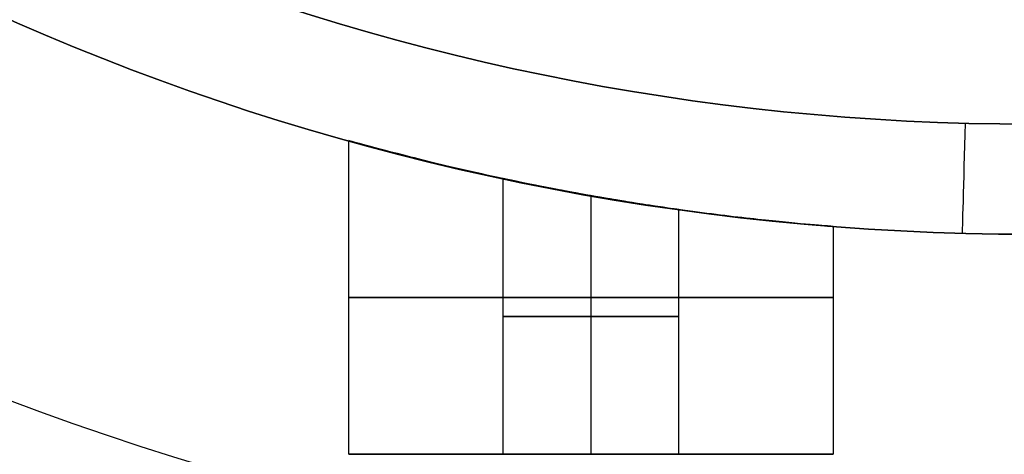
# Model space of a CAD drawing. Header units: centimetres. Extents: x -47.8 to 2.5, y -24.6 to 2.8.
# Tile 4 of 17: x -45.459 to -45.012, y -1.25 to -1.053. Entities that reach past the tile are written whole.
import ezdxf

# ---------------------------------------------------------------- set-up
doc = ezdxf.new("R2010")
doc.units = ezdxf.units.CM
doc.layers.add('Default', color=7, linetype='Continuous', true_color=0x000000)

# ---------------------------------------------------------------- blocks, each defined once
blk = doc.blocks.new('6995OT_AF1')
at = {"layer": 'Default'}
for p, q in [((0.9, 12.5, 127), (1.6, 12.5, 127)), ((0.9, 12.5, 132), (1.6, 12.5, 132)), ((0.9, 12.5, 137), (1.6, 12.5, 137)), ((0.9, 12.5, 142), (1.6, 12.5, 142)), ((0.9, 12.5, 147), (1.6, 12.5, 147)), ((0.9, 12.5, 152), (1.6, 12.5, 152)), ((0.9, 12.5, 157), (1.6, 12.5, 157)), ((0.9, 12.5, 162), (1.6, 12.5, 162)), ((0.9, 12.5, 167), (1.6, 12.5, 167)), ((0.9, 12.5, 172), (1.6, 12.5, 172)), ((2, 11.3247, 127.4), (2, 12.5, 127.4)), ((2, 11.3247, 126.6), (2, 12.5, 126.6)), ((2, 12.5, 128.1), (2, 12.5, 127.4)), ((2, 12.5, 126.6), (2, 12.5, 125.9)), ((2, 11.3247, 125.9), (2, 12.5, 125.9)), ((2, 11.3247, 128.1), (2, 12.5, 128.1)), ((2, 11.3247, 132.4), (2, 12.5, 132.4)), ((2, 11.3247, 131.6), (2, 12.5, 131.6)), ((2, 12.5, 133.1), (2, 12.5, 132.4)), ((2, 12.5, 131.6), (2, 12.5, 130.9)), ((2, 11.3247, 130.9), (2, 12.5, 130.9)), ((2, 11.3247, 133.1), (2, 12.5, 133.1)), ((2, 11.3247, 137.4), (2, 12.5, 137.4)), ((2, 11.3247, 136.6), (2, 12.5, 136.6)), ((2, 12.5, 138.1), (2, 12.5, 137.4)), ((2, 12.5, 136.6), (2, 12.5, 135.9)), ((2, 11.3247, 135.9), (2, 12.5, 135.9)), ((2, 11.3247, 138.1), (2, 12.5, 138.1)), ((2, 11.3247, 142.4), (2, 12.5, 142.4)), ((2, 11.3247, 141.6), (2, 12.5, 141.6)), ((2, 12.5, 143.1), (2, 12.5, 142.4)), ((2, 12.5, 141.6), (2, 12.5, 140.9)), ((2, 11.3247, 140.9), (2, 12.5, 140.9)), ((2, 11.3247, 143.1), (2, 12.5, 143.1)), ((2, 11.3247, 147.4), (2, 12.5, 147.4)), ((2, 11.3247, 146.6), (2, 12.5, 146.6)), ((2, 12.5, 148.1), (2, 12.5, 147.4)), ((2, 12.5, 146.6), (2, 12.5, 145.9)), ((2, 11.3247, 145.9), (2, 12.5, 145.9)), ((2, 11.3247, 148.1), (2, 12.5, 148.1)), ((2, 11.3247, 152.4), (2, 12.5, 152.4)), ((2, 11.3247, 151.6), (2, 12.5, 151.6)), ((2, 12.5, 153.1), (2, 12.5, 152.4)), ((2, 12.5, 151.6), (2, 12.5, 150.9)), ((2, 11.3247, 150.9), (2, 12.5, 150.9)), ((2, 11.3247, 153.1), (2, 12.5, 153.1)), ((2, 11.3247, 157.4), (2, 12.5, 157.4)), ((2, 11.3247, 156.6), (2, 12.5, 156.6)), ((2, 12.5, 158.1), (2, 12.5, 157.4)), ((2, 12.5, 156.6), (2, 12.5, 155.9)), ((2, 11.3247, 155.9), (2, 12.5, 155.9)), ((2, 11.3247, 158.1), (2, 12.5, 158.1)), ((2, 11.3247, 162.4), (2, 12.5, 162.4)), ((2, 11.3247, 161.6), (2, 12.5, 161.6)), ((2, 12.5, 163.1), (2, 12.5, 162.4)), ((2, 12.5, 161.6), (2, 12.5, 160.9)), ((2, 11.3247, 160.9), (2, 12.5, 160.9)), ((2, 11.3247, 163.1), (2, 12.5, 163.1)), ((2, 11.3247, 167.4), (2, 12.5, 167.4)), ((2, 11.3247, 166.6), (2, 12.5, 166.6)), ((2, 12.5, 168.1), (2, 12.5, 167.4)), ((2, 12.5, 166.6), (2, 12.5, 165.9)), ((2, 11.3247, 165.9), (2, 12.5, 165.9)), ((2, 11.3247, 168.1), (2, 12.5, 168.1)), ((2, 11.3247, 172.4), (2, 12.5, 172.4)), ((2, 11.3247, 171.6), (2, 12.5, 171.6)), ((2, 12.5, 173.1), (2, 12.5, 172.4)), ((2, 12.5, 171.6), (2, 12.5, 170.9)), ((2, 11.3247, 170.9), (2, 12.5, 170.9)), ((2, 11.3247, 173.1), (2, 12.5, 173.1)), ((2.4, 12.5, 127), (3.1, 12.5, 127)), ((2.4, 12.5, 132), (3.1, 12.5, 132)), ((2.4, 12.5, 137), (3.1, 12.5, 137)), ((2.4, 12.5, 142), (3.1, 12.5, 142)), ((2.4, 12.5, 147), (3.1, 12.5, 147)), ((2.4, 12.5, 152), (3.1, 12.5, 152)), ((2.4, 12.5, 157), (3.1, 12.5, 157)), ((2.4, 12.5, 162), (3.1, 12.5, 162)), ((2.4, 12.5, 167), (3.1, 12.5, 167)), ((2.4, 12.5, 172), (3.1, 12.5, 172))]:
    blk.add_line(p, q, dxfattribs=at)
at = {"layer": 'Default', "extrusion": (0, 1, 0)}
for centre, radius, start, end in [((-2, 127, 12.5), 1.1, 180, 0), ((-2, 127, 12.5), 1.1, 0, 180), ((-2, 132, 12.5), 1.1, 180, 0), ((-2, 132, 12.5), 1.1, 0, 180), ((-2, 137, 12.5), 1.1, 180, 0), ((-2, 137, 12.5), 1.1, 0, 180), ((-2, 142, 12.5), 1.1, 180, 0), ((-2, 142, 12.5), 1.1, 0, 180), ((-2, 147, 12.5), 1.1, 180, 0), ((-2, 147, 12.5), 1.1, 0, 180), ((-2, 152, 12.5), 1.1, 180, 0), ((-2, 152, 12.5), 1.1, 0, 180), ((-2, 157, 12.5), 1.1, 180, 0), ((-2, 157, 12.5), 1.1, 0, 180), ((-2, 162, 12.5), 1.1, 180, 0), ((-2, 162, 12.5), 1.1, 0, 180), ((-2, 167, 12.5), 1.1, 180, 0), ((-2, 167, 12.5), 1.1, 0, 180), ((-2, 172, 12.5), 1.1, 180, 0), ((-2, 172, 12.5), 1.1, 0, 180), ((-2, 127, 11.8734), 0.4, 0, 180), ((-2, 127, 11.8734), 0.4, 180, 0), ((-2, 132, 11.8734), 0.4, 0, 180), ((-2, 132, 11.8734), 0.4, 180, 0), ((-2, 137, 11.8734), 0.4, 0, 180), ((-2, 137, 11.8734), 0.4, 180, 0), ((-2, 142, 11.8734), 0.4, 0, 180), ((-2, 142, 11.8734), 0.4, 180, 0), ((-2, 147, 11.8734), 0.4, 0, 180), ((-2, 147, 11.8734), 0.4, 180, 0), ((-2, 152, 11.8734), 0.4, 0, 180), ((-2, 152, 11.8734), 0.4, 180, 0), ((-2, 157, 11.8734), 0.4, 0, 180), ((-2, 157, 11.8734), 0.4, 180, 0), ((-2, 162, 11.8734), 0.4, 0, 180), ((-2, 162, 11.8734), 0.4, 180, 0), ((-2, 167, 11.8734), 0.4, 0, 180), ((-2, 167, 11.8734), 0.4, 180, 0), ((-2, 172, 11.8734), 0.4, 0, 180), ((-2, 172, 11.8734), 0.4, 180, 0), ((-2, 127, 11.7871), 1.1, 180, 0), ((-2, 127, 11.7871), 1.1, 0, 180), ((-2, 132, 11.7871), 1.1, 180, 0), ((-2, 132, 11.7871), 1.1, 0, 180), ((-2, 137, 11.7871), 1.1, 180, 0), ((-2, 137, 11.7871), 1.1, 0, 180), ((-2, 142, 11.7871), 1.1, 180, 0), ((-2, 142, 11.7871), 1.1, 0, 180), ((-2, 147, 11.7871), 1.1, 180, 0), ((-2, 147, 11.7871), 1.1, 0, 180), ((-2, 152, 11.7871), 1.1, 180, 0), ((-2, 152, 11.7871), 1.1, 0, 180), ((-2, 157, 11.7871), 1.1, 180, 0), ((-2, 157, 11.7871), 1.1, 0, 180), ((-2, 162, 11.7871), 1.1, 180, 0), ((-2, 162, 11.7871), 1.1, 0, 180), ((-2, 167, 11.7871), 1.1, 180, 0), ((-2, 167, 11.7871), 1.1, 0, 180), ((-2, 172, 11.7871), 1.1, 180, 0), ((-2, 172, 11.7871), 1.1, 0, 180)]:
    blk.add_arc(centre, radius, start, end, dxfattribs=at)
at = {"layer": 'Default', "extrusion": (0, -1, 0)}
for centre, start, end in [((2, 127, -12.5), 0, 180), ((2, 127, -12.5), 180, 0), ((2, 132, -12.5), 0, 180), ((2, 132, -12.5), 180, 0), ((2, 137, -12.5), 0, 180), ((2, 137, -12.5), 180, 0), ((2, 142, -12.5), 0, 180), ((2, 142, -12.5), 180, 0), ((2, 147, -12.5), 0, 180), ((2, 147, -12.5), 180, 0), ((2, 152, -12.5), 0, 180), ((2, 152, -12.5), 180, 0), ((2, 157, -12.5), 0, 180), ((2, 157, -12.5), 180, 0), ((2, 162, -12.5), 0, 180), ((2, 162, -12.5), 180, 0), ((2, 167, -12.5), 0, 180), ((2, 167, -12.5), 180, 0), ((2, 172, -12.5), 0, 180), ((2, 172, -12.5), 180, 0)]:
    blk.add_arc(centre, 0.4, start, end, dxfattribs=at)
at = {"layer": 'Default', "extrusion": (0, 0, -1)}
blk.add_arc((0, 0, -186.5), 11.5, 0, 180, dxfattribs=at)
at = {"layer": 'Default'}
for centre, radius in [((0, 0), 11.5), ((0, 0, 93.25), 11.5), ((0, 0, 187), 11)]:
    blk.add_arc(centre, radius, 0, 180, dxfattribs=at)
at = {"layer": 'Default', "extrusion": (0.999632, -0.027136, 0)}
blk.add_arc((11, 186.5), 0.5, 0, 90, dxfattribs=at)
at = {"layer": 'Default'}
for points, degree in [([(0.9, 11.4647, 127), (0.9, 11.9824, 127), (0.9, 12.5, 127)], 2), ([(0.9, 11.4647, 132), (0.9, 11.9824, 132), (0.9, 12.5, 132)], 2), ([(0.9, 11.4647, 137), (0.9, 11.9824, 137), (0.9, 12.5, 137)], 2), ([(0.9, 11.4647, 142), (0.9, 11.9824, 142), (0.9, 12.5, 142)], 2), ([(0.9, 11.4647, 147), (0.9, 11.9824, 147), (0.9, 12.5, 147)], 2), ([(0.9, 11.4647, 152), (0.9, 11.9824, 152), (0.9, 12.5, 152)], 2), ([(0.9, 11.4647, 157), (0.9, 11.9824, 157), (0.9, 12.5, 157)], 2), ([(0.9, 11.4647, 162), (0.9, 11.9824, 162), (0.9, 12.5, 162)], 2), ([(0.9, 11.4647, 167), (0.9, 11.9824, 167), (0.9, 12.5, 167)], 2), ([(0.9, 11.4647, 172), (0.9, 11.9824, 172), (0.9, 12.5, 172)], 2), ([(1.6, 12.5, 127), (1.6, 11.9441, 127), (1.6, 11.3882, 127)], 2), ([(1.6, 12.5, 132), (1.6, 11.9441, 132), (1.6, 11.3882, 132)], 2), ([(1.6, 12.5, 137), (1.6, 11.9441, 137), (1.6, 11.3882, 137)], 2), ([(1.6, 12.5, 142), (1.6, 11.9441, 142), (1.6, 11.3882, 142)], 2), ([(1.6, 12.5, 147), (1.6, 11.9441, 147), (1.6, 11.3882, 147)], 2), ([(1.6, 12.5, 152), (1.6, 11.9441, 152), (1.6, 11.3882, 152)], 2), ([(1.6, 12.5, 157), (1.6, 11.9441, 157), (1.6, 11.3882, 157)], 2), ([(1.6, 12.5, 162), (1.6, 11.9441, 162), (1.6, 11.3882, 162)], 2), ([(1.6, 12.5, 167), (1.6, 11.9441, 167), (1.6, 11.3882, 167)], 2), ([(1.6, 12.5, 172), (1.6, 11.9441, 172), (1.6, 11.3882, 172)], 2), ([(2.4, 11.2468, 127), (2.4, 11.8734, 127), (2.4, 12.5, 127)], 2), ([(2.4, 11.2468, 132), (2.4, 11.8734, 132), (2.4, 12.5, 132)], 2), ([(2.4, 11.2468, 137), (2.4, 11.8734, 137), (2.4, 12.5, 137)], 2), ([(2.4, 11.2468, 142), (2.4, 11.8734, 142), (2.4, 12.5, 142)], 2), ([(2.4, 11.2468, 147), (2.4, 11.8734, 147), (2.4, 12.5, 147)], 2), ([(2.4, 11.2468, 152), (2.4, 11.8734, 152), (2.4, 12.5, 152)], 2), ([(2.4, 11.2468, 157), (2.4, 11.8734, 157), (2.4, 12.5, 157)], 2), ([(2.4, 11.2468, 162), (2.4, 11.8734, 162), (2.4, 12.5, 162)], 2), ([(2.4, 11.2468, 167), (2.4, 11.8734, 167), (2.4, 12.5, 167)], 2), ([(2.4, 11.2468, 172), (2.4, 11.8734, 172), (2.4, 12.5, 172)], 2), ([(3.1, 12.5, 127), (3.1, 11.7871, 127), (3.1, 11.0743, 127)], 2), ([(3.1, 12.5, 132), (3.1, 11.7871, 132), (3.1, 11.0743, 132)], 2), ([(3.1, 12.5, 137), (3.1, 11.7871, 137), (3.1, 11.0743, 137)], 2), ([(3.1, 12.5, 142), (3.1, 11.7871, 142), (3.1, 11.0743, 142)], 2), ([(3.1, 12.5, 147), (3.1, 11.7871, 147), (3.1, 11.0743, 147)], 2), ([(3.1, 12.5, 152), (3.1, 11.7871, 152), (3.1, 11.0743, 152)], 2), ([(3.1, 12.5, 157), (3.1, 11.7871, 157), (3.1, 11.0743, 157)], 2), ([(3.1, 12.5, 162), (3.1, 11.7871, 162), (3.1, 11.0743, 162)], 2), ([(3.1, 12.5, 167), (3.1, 11.7871, 167), (3.1, 11.0743, 167)], 2), ([(3.1, 12.5, 172), (3.1, 11.7871, 172), (3.1, 11.0743, 172)], 2), ([(0.9, 11.4647, 127), (0.9, 11.4647, 126.8677), (0.9441, 11.4614, 126.6198), (1.1427, 11.444, 126.2743), (1.4404, 11.4111, 126.0273), (1.8086, 11.3592, 125.8933), (2.2036, 11.2892, 125.8957), (2.5694, 11.2111, 126.0327), (2.8665, 11.138, 126.2856), (3.0575, 11.0863, 126.6272), (3.1, 11.0743, 126.8707), (3.1, 11.0743, 127)], 3), ([(3.1, 11.0743, 127), (3.1, 11.0743, 127.1307), (3.0569, 11.0865, 127.3762), (2.8619, 11.1392, 127.7199), (2.566, 11.2118, 127.9693), (2.1957, 11.2908, 128.1062), (1.8016, 11.3602, 128.105), (1.4366, 11.4116, 127.9707), (1.1372, 11.4445, 127.7191), (0.9437, 11.4614, 127.377), (0.9, 11.4647, 127.131), (0.9, 11.4647, 127)], 3), ([(0.9, 11.4647, 132), (0.9, 11.4647, 131.8677), (0.9441, 11.4614, 131.6198), (1.1427, 11.444, 131.2743), (1.4404, 11.4111, 131.0273), (1.8086, 11.3592, 130.8933), (2.2036, 11.2892, 130.8957), (2.5694, 11.2111, 131.0327), (2.8665, 11.138, 131.2856), (3.0575, 11.0863, 131.6272), (3.1, 11.0743, 131.8707), (3.1, 11.0743, 132)], 3), ([(3.1, 11.0743, 132), (3.1, 11.0743, 132.1307), (3.0569, 11.0865, 132.3762), (2.8619, 11.1392, 132.7199), (2.566, 11.2118, 132.9693), (2.1957, 11.2908, 133.1062), (1.8016, 11.3602, 133.105), (1.4366, 11.4116, 132.9707), (1.1372, 11.4445, 132.7191), (0.9437, 11.4614, 132.377), (0.9, 11.4647, 132.131), (0.9, 11.4647, 132)], 3), ([(0.9, 11.4647, 137), (0.9, 11.4647, 136.8677), (0.9441, 11.4614, 136.6198), (1.1427, 11.444, 136.2743), (1.4404, 11.4111, 136.0273), (1.8086, 11.3592, 135.8933), (2.2036, 11.2892, 135.8957), (2.5694, 11.2111, 136.0327), (2.8665, 11.138, 136.2856), (3.0575, 11.0863, 136.6272), (3.1, 11.0743, 136.8707), (3.1, 11.0743, 137)], 3), ([(3.1, 11.0743, 137), (3.1, 11.0743, 137.1307), (3.0569, 11.0865, 137.3762), (2.8619, 11.1392, 137.7199), (2.566, 11.2118, 137.9693), (2.1957, 11.2908, 138.1062), (1.8016, 11.3602, 138.105), (1.4366, 11.4116, 137.9707), (1.1372, 11.4445, 137.7191), (0.9437, 11.4614, 137.377), (0.9, 11.4647, 137.131), (0.9, 11.4647, 137)], 3), ([(0.9, 11.4647, 142), (0.9, 11.4647, 141.8677), (0.9441, 11.4614, 141.6198), (1.1427, 11.444, 141.2743), (1.4404, 11.4111, 141.0273), (1.8086, 11.3592, 140.8933), (2.2036, 11.2892, 140.8957), (2.5694, 11.2111, 141.0327), (2.8665, 11.138, 141.2856), (3.0575, 11.0863, 141.6272), (3.1, 11.0743, 141.8707), (3.1, 11.0743, 142)], 3), ([(3.1, 11.0743, 142), (3.1, 11.0743, 142.1307), (3.0569, 11.0865, 142.3762), (2.8619, 11.1392, 142.7199), (2.566, 11.2118, 142.9693), (2.1957, 11.2908, 143.1062), (1.8016, 11.3602, 143.105), (1.4366, 11.4116, 142.9707), (1.1372, 11.4445, 142.7191), (0.9437, 11.4614, 142.377), (0.9, 11.4647, 142.131), (0.9, 11.4647, 142)], 3), ([(0.9, 11.4647, 147), (0.9, 11.4647, 146.8677), (0.9441, 11.4614, 146.6198), (1.1427, 11.444, 146.2743), (1.4404, 11.4111, 146.0273), (1.8086, 11.3592, 145.8933), (2.2036, 11.2892, 145.8957), (2.5694, 11.2111, 146.0327), (2.8665, 11.138, 146.2856), (3.0575, 11.0863, 146.6272), (3.1, 11.0743, 146.8707), (3.1, 11.0743, 147)], 3), ([(3.1, 11.0743, 147), (3.1, 11.0743, 147.1307), (3.0569, 11.0865, 147.3762), (2.8619, 11.1392, 147.7199), (2.566, 11.2118, 147.9693), (2.1957, 11.2908, 148.1062), (1.8016, 11.3602, 148.105), (1.4366, 11.4116, 147.9707), (1.1372, 11.4445, 147.7191), (0.9437, 11.4614, 147.377), (0.9, 11.4647, 147.131), (0.9, 11.4647, 147)], 3), ([(0.9, 11.4647, 152), (0.9, 11.4647, 151.8677), (0.9441, 11.4614, 151.6198), (1.1427, 11.444, 151.2743), (1.4404, 11.4111, 151.0273), (1.8086, 11.3592, 150.8933), (2.2036, 11.2892, 150.8957), (2.5694, 11.2111, 151.0327), (2.8665, 11.138, 151.2856), (3.0575, 11.0863, 151.6272), (3.1, 11.0743, 151.8707), (3.1, 11.0743, 152)], 3), ([(3.1, 11.0743, 152), (3.1, 11.0743, 152.1307), (3.0569, 11.0865, 152.3762), (2.8619, 11.1392, 152.7199), (2.566, 11.2118, 152.9693), (2.1957, 11.2908, 153.1062), (1.8016, 11.3602, 153.105), (1.4366, 11.4116, 152.9707), (1.1372, 11.4445, 152.7191), (0.9437, 11.4614, 152.377), (0.9, 11.4647, 152.131), (0.9, 11.4647, 152)], 3), ([(0.9, 11.4647, 157), (0.9, 11.4647, 156.8677), (0.9441, 11.4614, 156.6198), (1.1427, 11.444, 156.2743), (1.4404, 11.4111, 156.0273), (1.8086, 11.3592, 155.8933), (2.2036, 11.2892, 155.8957), (2.5694, 11.2111, 156.0327), (2.8665, 11.138, 156.2856), (3.0575, 11.0863, 156.6272), (3.1, 11.0743, 156.8707), (3.1, 11.0743, 157)], 3), ([(3.1, 11.0743, 157), (3.1, 11.0743, 157.1307), (3.0569, 11.0865, 157.3762), (2.8619, 11.1392, 157.7199), (2.566, 11.2118, 157.9693), (2.1957, 11.2908, 158.1062), (1.8016, 11.3602, 158.105), (1.4366, 11.4116, 157.9707), (1.1372, 11.4445, 157.7191), (0.9437, 11.4614, 157.377), (0.9, 11.4647, 157.131), (0.9, 11.4647, 157)], 3), ([(0.9, 11.4647, 162), (0.9, 11.4647, 161.8677), (0.9441, 11.4614, 161.6198), (1.1427, 11.444, 161.2743), (1.4404, 11.4111, 161.0273), (1.8086, 11.3592, 160.8933), (2.2036, 11.2892, 160.8957), (2.5694, 11.2111, 161.0327), (2.8665, 11.138, 161.2856), (3.0575, 11.0863, 161.6272), (3.1, 11.0743, 161.8707), (3.1, 11.0743, 162)], 3), ([(3.1, 11.0743, 162), (3.1, 11.0743, 162.1307), (3.0569, 11.0865, 162.3762), (2.8619, 11.1392, 162.7199), (2.566, 11.2118, 162.9693), (2.1957, 11.2908, 163.1062), (1.8016, 11.3602, 163.105), (1.4366, 11.4116, 162.9707), (1.1372, 11.4445, 162.7191), (0.9437, 11.4614, 162.377), (0.9, 11.4647, 162.131), (0.9, 11.4647, 162)], 3), ([(0.9, 11.4647, 167), (0.9, 11.4647, 166.8677), (0.9441, 11.4614, 166.6198), (1.1427, 11.444, 166.2743), (1.4404, 11.4111, 166.0273), (1.8086, 11.3592, 165.8933), (2.2036, 11.2892, 165.8957), (2.5694, 11.2111, 166.0327), (2.8665, 11.138, 166.2856), (3.0575, 11.0863, 166.6272), (3.1, 11.0743, 166.8707), (3.1, 11.0743, 167)], 3), ([(3.1, 11.0743, 167), (3.1, 11.0743, 167.1307), (3.0569, 11.0865, 167.3762), (2.8619, 11.1392, 167.7199), (2.566, 11.2118, 167.9693), (2.1957, 11.2908, 168.1062), (1.8016, 11.3602, 168.105), (1.4366, 11.4116, 167.9707), (1.1372, 11.4445, 167.7191), (0.9437, 11.4614, 167.377), (0.9, 11.4647, 167.131), (0.9, 11.4647, 167)], 3), ([(0.9, 11.4647, 172), (0.9, 11.4647, 171.8677), (0.9441, 11.4614, 171.6198), (1.1427, 11.444, 171.2743), (1.4404, 11.4111, 171.0273), (1.8086, 11.3592, 170.8933), (2.2036, 11.2892, 170.8957), (2.5694, 11.2111, 171.0327), (2.8665, 11.138, 171.2856), (3.0575, 11.0863, 171.6272), (3.1, 11.0743, 171.8707), (3.1, 11.0743, 172)], 3), ([(3.1, 11.0743, 172), (3.1, 11.0743, 172.1307), (3.0569, 11.0865, 172.3762), (2.8619, 11.1392, 172.7199), (2.566, 11.2118, 172.9693), (2.1957, 11.2908, 173.1062), (1.8016, 11.3602, 173.105), (1.4366, 11.4116, 172.9707), (1.1372, 11.4445, 172.7191), (0.9437, 11.4614, 172.377), (0.9, 11.4647, 172.131), (0.9, 11.4647, 172)], 3), ([(1.6, 11.3882, 127), (1.6, 11.3882, 127.0629), (1.6266, 11.3845, 127.1763), (1.7421, 11.3676, 127.3244), (1.9102, 11.3407, 127.4038), (2.0937, 11.3083, 127.4027), (2.2593, 11.2762, 127.3228), (2.3734, 11.2525, 127.1761), (2.4, 11.2468, 127.0629), (2.4, 11.2468, 127)], 3), ([(2.4, 11.2468, 127), (2.4, 11.2468, 126.9372), (2.3736, 11.2525, 126.8241), (2.2586, 11.2763, 126.6762), (2.0908, 11.3088, 126.5964), (1.9073, 11.3412, 126.597), (1.7414, 11.3677, 126.6766), (1.6268, 11.3844, 126.8233), (1.6, 11.3882, 126.9369), (1.6, 11.3882, 127)], 3), ([(1.6, 11.3882, 132), (1.6, 11.3882, 132.0629), (1.6266, 11.3845, 132.1763), (1.7421, 11.3676, 132.3244), (1.9102, 11.3407, 132.4038), (2.0937, 11.3083, 132.4027), (2.2593, 11.2762, 132.3228), (2.3734, 11.2525, 132.1761), (2.4, 11.2468, 132.0629), (2.4, 11.2468, 132)], 3), ([(2.4, 11.2468, 132), (2.4, 11.2468, 131.9372), (2.3736, 11.2525, 131.8241), (2.2586, 11.2763, 131.6762), (2.0908, 11.3088, 131.5964), (1.9073, 11.3412, 131.597), (1.7414, 11.3677, 131.6766), (1.6268, 11.3844, 131.8233), (1.6, 11.3882, 131.9369), (1.6, 11.3882, 132)], 3), ([(1.6, 11.3882, 137), (1.6, 11.3882, 137.0629), (1.6266, 11.3845, 137.1763), (1.7421, 11.3676, 137.3244), (1.9102, 11.3407, 137.4038), (2.0937, 11.3083, 137.4027), (2.2593, 11.2762, 137.3228), (2.3734, 11.2525, 137.1761), (2.4, 11.2468, 137.0629), (2.4, 11.2468, 137)], 3), ([(2.4, 11.2468, 137), (2.4, 11.2468, 136.9372), (2.3736, 11.2525, 136.8241), (2.2586, 11.2763, 136.6762), (2.0908, 11.3088, 136.5964), (1.9073, 11.3412, 136.597), (1.7414, 11.3677, 136.6766), (1.6268, 11.3844, 136.8233), (1.6, 11.3882, 136.9369), (1.6, 11.3882, 137)], 3), ([(1.6, 11.3882, 142), (1.6, 11.3882, 142.0629), (1.6266, 11.3845, 142.1763), (1.7421, 11.3676, 142.3244), (1.9102, 11.3407, 142.4038), (2.0937, 11.3083, 142.4027), (2.2593, 11.2762, 142.3228), (2.3734, 11.2525, 142.1761), (2.4, 11.2468, 142.0629), (2.4, 11.2468, 142)], 3), ([(2.4, 11.2468, 142), (2.4, 11.2468, 141.9372), (2.3736, 11.2525, 141.8241), (2.2586, 11.2763, 141.6762), (2.0908, 11.3088, 141.5964), (1.9073, 11.3412, 141.597), (1.7414, 11.3677, 141.6766), (1.6268, 11.3844, 141.8233), (1.6, 11.3882, 141.9369), (1.6, 11.3882, 142)], 3), ([(1.6, 11.3882, 147), (1.6, 11.3882, 147.0629), (1.6266, 11.3845, 147.1763), (1.7421, 11.3676, 147.3244), (1.9102, 11.3407, 147.4038), (2.0937, 11.3083, 147.4027), (2.2593, 11.2762, 147.3228), (2.3734, 11.2525, 147.1761), (2.4, 11.2468, 147.0629), (2.4, 11.2468, 147)], 3), ([(2.4, 11.2468, 147), (2.4, 11.2468, 146.9372), (2.3736, 11.2525, 146.8241), (2.2586, 11.2763, 146.6762), (2.0908, 11.3088, 146.5964), (1.9073, 11.3412, 146.597), (1.7414, 11.3677, 146.6766), (1.6268, 11.3844, 146.8233), (1.6, 11.3882, 146.9369), (1.6, 11.3882, 147)], 3), ([(1.6, 11.3882, 152), (1.6, 11.3882, 152.0629), (1.6266, 11.3845, 152.1763), (1.7421, 11.3676, 152.3244), (1.9102, 11.3407, 152.4038), (2.0937, 11.3083, 152.4027), (2.2593, 11.2762, 152.3228), (2.3734, 11.2525, 152.1761), (2.4, 11.2468, 152.0629), (2.4, 11.2468, 152)], 3), ([(2.4, 11.2468, 152), (2.4, 11.2468, 151.9372), (2.3736, 11.2525, 151.8241), (2.2586, 11.2763, 151.6762), (2.0908, 11.3088, 151.5964), (1.9073, 11.3412, 151.597), (1.7414, 11.3677, 151.6766), (1.6268, 11.3844, 151.8233), (1.6, 11.3882, 151.9369), (1.6, 11.3882, 152)], 3), ([(1.6, 11.3882, 157), (1.6, 11.3882, 157.0629), (1.6266, 11.3845, 157.1763), (1.7421, 11.3676, 157.3244), (1.9102, 11.3407, 157.4038), (2.0937, 11.3083, 157.4027), (2.2593, 11.2762, 157.3228), (2.3734, 11.2525, 157.1761), (2.4, 11.2468, 157.0629), (2.4, 11.2468, 157)], 3), ([(2.4, 11.2468, 157), (2.4, 11.2468, 156.9372), (2.3736, 11.2525, 156.8241), (2.2586, 11.2763, 156.6762), (2.0908, 11.3088, 156.5964), (1.9073, 11.3412, 156.597), (1.7414, 11.3677, 156.6766), (1.6268, 11.3844, 156.8233), (1.6, 11.3882, 156.9369), (1.6, 11.3882, 157)], 3), ([(1.6, 11.3882, 162), (1.6, 11.3882, 162.0629), (1.6266, 11.3845, 162.1763), (1.7421, 11.3676, 162.3244), (1.9102, 11.3407, 162.4038), (2.0937, 11.3083, 162.4027), (2.2593, 11.2762, 162.3228), (2.3734, 11.2525, 162.1761), (2.4, 11.2468, 162.0629), (2.4, 11.2468, 162)], 3), ([(2.4, 11.2468, 162), (2.4, 11.2468, 161.9372), (2.3736, 11.2525, 161.8241), (2.2586, 11.2763, 161.6762), (2.0908, 11.3088, 161.5964), (1.9073, 11.3412, 161.597), (1.7414, 11.3677, 161.6766), (1.6268, 11.3844, 161.8233), (1.6, 11.3882, 161.9369), (1.6, 11.3882, 162)], 3), ([(1.6, 11.3882, 167), (1.6, 11.3882, 167.0629), (1.6266, 11.3845, 167.1763), (1.7421, 11.3676, 167.3244), (1.9102, 11.3407, 167.4038), (2.0937, 11.3083, 167.4027), (2.2593, 11.2762, 167.3228), (2.3734, 11.2525, 167.1761), (2.4, 11.2468, 167.0629), (2.4, 11.2468, 167)], 3), ([(2.4, 11.2468, 167), (2.4, 11.2468, 166.9372), (2.3736, 11.2525, 166.8241), (2.2586, 11.2763, 166.6762), (2.0908, 11.3088, 166.5964), (1.9073, 11.3412, 166.597), (1.7414, 11.3677, 166.6766), (1.6268, 11.3844, 166.8233), (1.6, 11.3882, 166.9369), (1.6, 11.3882, 167)], 3), ([(1.6, 11.3882, 172), (1.6, 11.3882, 172.0629), (1.6266, 11.3845, 172.1763), (1.7421, 11.3676, 172.3244), (1.9102, 11.3407, 172.4038), (2.0937, 11.3083, 172.4027), (2.2593, 11.2762, 172.3228), (2.3734, 11.2525, 172.1761), (2.4, 11.2468, 172.0629), (2.4, 11.2468, 172)], 3), ([(2.4, 11.2468, 172), (2.4, 11.2468, 171.9372), (2.3736, 11.2525, 171.8241), (2.2586, 11.2763, 171.6762), (2.0908, 11.3088, 171.5964), (1.9073, 11.3412, 171.597), (1.7414, 11.3677, 171.6766), (1.6268, 11.3844, 171.8233), (1.6, 11.3882, 171.9369), (1.6, 11.3882, 172)], 3), ([(2.0012, 11.3245, 126.6001), (2.0012, 11.3245, 127), (2.0012, 11.3245, 127.3999)], 2), ([(2.0012, 11.3245, 131.6001), (2.0012, 11.3245, 132), (2.0012, 11.3245, 132.3999)], 2), ([(2.0012, 11.3245, 136.6001), (2.0012, 11.3245, 137), (2.0012, 11.3245, 137.3999)], 2), ([(2.0012, 11.3245, 141.6001), (2.0012, 11.3245, 142), (2.0012, 11.3245, 142.3999)], 2), ([(2.0012, 11.3245, 146.6001), (2.0012, 11.3245, 147), (2.0012, 11.3245, 147.3999)], 2), ([(2.0012, 11.3245, 151.6001), (2.0012, 11.3245, 152), (2.0012, 11.3245, 152.3999)], 2), ([(2.0012, 11.3245, 156.6001), (2.0012, 11.3245, 157), (2.0012, 11.3245, 157.3999)], 2), ([(2.0012, 11.3245, 161.6001), (2.0012, 11.3245, 162), (2.0012, 11.3245, 162.3999)], 2), ([(2.0012, 11.3245, 166.6001), (2.0012, 11.3245, 167), (2.0012, 11.3245, 167.3999)], 2), ([(2.0012, 11.3245, 171.6001), (2.0012, 11.3245, 172), (2.0012, 11.3245, 172.3999)], 2)]:
    blk.add_open_spline(points, degree=degree, dxfattribs=at)
for points in [[(2.4, 11.2468, 127.0001), (2.0025, 11.3316, 127.0001), (1.6, 11.3882, 127.0001)], [(2.4, 11.2468, 132.0001), (2.0025, 11.3316, 132.0001), (1.6, 11.3882, 132.0001)], [(2.4, 11.2468, 137.0001), (2.0025, 11.3316, 137.0001), (1.6, 11.3882, 137.0001)], [(2.4, 11.2468, 142.0001), (2.0025, 11.3316, 142.0001), (1.6, 11.3882, 142.0001)], [(2.4, 11.2468, 147.0001), (2.0025, 11.3316, 147.0001), (1.6, 11.3882, 147.0001)], [(2.4, 11.2468, 152.0001), (2.0025, 11.3316, 152.0001), (1.6, 11.3882, 152.0001)], [(2.4, 11.2468, 157.0001), (2.0025, 11.3316, 157.0001), (1.6, 11.3882, 157.0001)], [(2.4, 11.2468, 162.0001), (2.0025, 11.3316, 162.0001), (1.6, 11.3882, 162.0001)], [(2.4, 11.2468, 167.0001), (2.0025, 11.3316, 167.0001), (1.6, 11.3882, 167.0001)], [(2.4, 11.2468, 172.0001), (2.0025, 11.3316, 172.0001), (1.6, 11.3882, 172.0001)]]:
    blk.add_rational_spline(points, [0.999468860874, 0.998845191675, 0.999468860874], degree=2, dxfattribs=at)
blk = doc.blocks.new('4565_SUPPORTO_DOCCIA_01_AF9')
at = {"layer": 'Default', "extrusion": (0, 1, 0)}
for centre, radius in [((0, 0, 2.5), 15.5), ((0, 0, 1.25), 15.5), ((0, 0), 15.5), ((0, 0, -3.25), 11), ((0, 0, -4.5), 13.1), ((0, 0, -9), 13.1)]:
    blk.add_arc(centre, radius, 0, 180, dxfattribs=at)
at = {"layer": 'Default', "extrusion": (0, -1, 0)}
blk.add_arc((0, 0, -2.5), 11, 0, 180, dxfattribs=at)
blk = doc.blocks.new('4565_RODONE_CROMATO_AF9')
at = {"layer": 'Default', "extrusion": (0, 1, 0)}
for centre, radius in [((0, 0, 9), 26.5), ((0, 0, 9), 26.5), ((0, 0, 8.75), 13.5), ((0, 0, 8.5), 26.5), ((0, 0, 8.5), 13.5), ((0, 0, 8), 27.5), ((0, 0, 8), 27), ((0, 0, 4), 27.5), ((0, 0, 4), 27), ((0, 0), 27.5)]:
    blk.add_arc(centre, radius, 0, 180, dxfattribs=at)
at = {"layer": 'Default', "extrusion": (0, -1, 0)}
blk.add_arc((0, 0, -9), 13.5, 0, 180, dxfattribs=at)
blk = doc.blocks.new('4565_AF9_ASM')
at = {"layer": 'Default'}
for name, p in [('4565_SUPPORTO_DOCCIA_01_AF9', (0, 0)), ('4565_RODONE_CROMATO_AF9', (0, -9))]:
    blk.add_blockref(name, p, dxfattribs=at)
blk = doc.blocks.new('F3814N_ASM')
at = {"layer": 'Default', "extrusion": (0, 1, 0)}
blk.add_blockref('6995OT_AF1', (450, 0, 12.5), dxfattribs=at)
at = {"layer": 'Default'}
blk.add_blockref('4565_AF9_ASM', (-450, 9), dxfattribs=at)

msp = doc.modelspace()

# ---------------------------------------------------------------- block references
at = {"layer": 'Default', "extrusion": (0, -1, 0), "xscale": 0.1, "yscale": 0.1, "zscale": 0.1}
msp.add_blockref('F3814N_ASM', (0, 0), dxfattribs=at)

doc.saveas('drawing.dxf')
